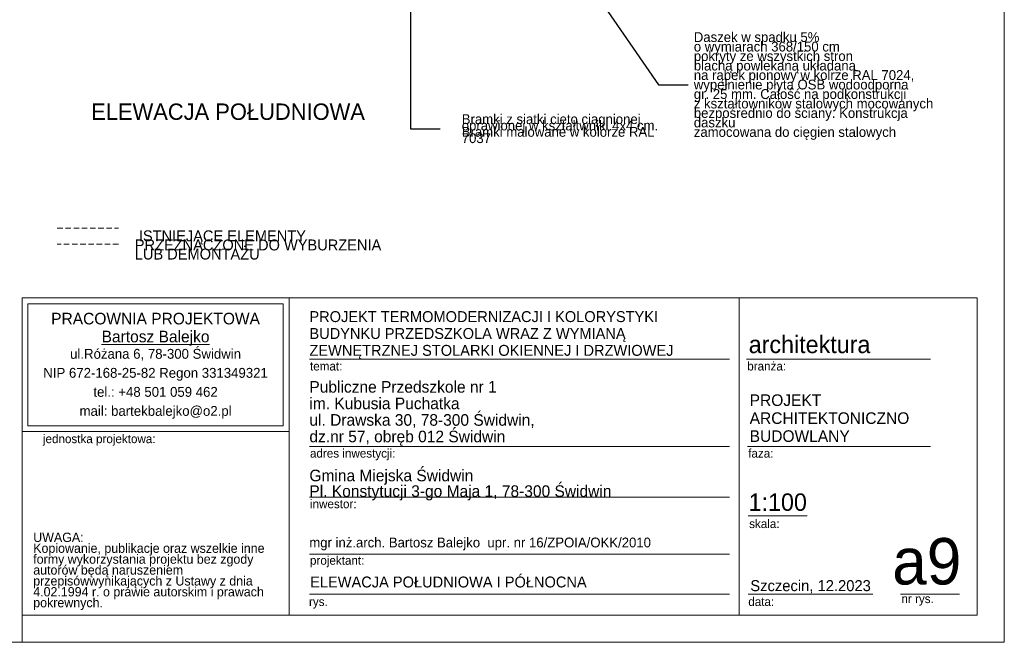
# Model space of a CAD drawing. Extents: x -149893 to 127691, y 5328 to 37028.
# Tile 23 of 88: x -43348 to -25305, y 7328 to 18740. Entities that reach past the tile are written whole.
import ezdxf

# ---------------------------------------------------------------- set-up
doc = ezdxf.new("R2010")
doc.units = 0
doc.header["$MEASUREMENT"] = 0
doc.linetypes.add('Krawędzie ukryte', pattern=[150, 100, -50])
for name, color, linetype, lineweight in [('Arch opisy_Nr_Pióra__21', 7, 'Continuous', 13), ('Arch opisy_Nr_Pióra__7', 7, 'Continuous', 13), ('ARCH TABELA_Nr_Pióra__1', 7, 'Continuous', 25), ('ARCH TABELA_Nr_Pióra__21', 7, 'Continuous', 13), ('ARCH TABELA_Nr_Pióra__7', 7, 'Continuous', 13), ('INWENT OPISY_Nr_Pióra__21', 7, 'Continuous', 13)]:
    doc.layers.add(name, color=color, linetype=linetype, lineweight=lineweight)
doc.layers.add('INWENT.ŚCIANY_Nr_Pióra__2', color=7, linetype='Continuous', lineweight=13, true_color=0x7f7f7f)
doc.styles.add('GENERATED_STYLE_4', font='txt')
doc.styles.add('GENERATED_STYLE_5', font='txt')
doc.styles.add('GENERATED_STYLE_6', font='txt')
doc.styles.add('GENERATED_STYLE_7', font='txt')
doc.dimstyles.new('GENERATED_STYLE__8', dxfattribs={"dimtxt": 0.18, "dimasz": 109.44, "dimexe": 0.18, "dimexo": 0.0625, "dimgap": 0.09, "dimtad": 0, "dimtih": 1, "dimtoh": 1, "dimdec": 4, "dimzin": 0, "dimdsep": 46, "dimcen": 0.09, "dimadec": 0, "dimazin": 0, "dimtfac": 1, "dimtdec": 4, "dimtmove": 0, "dimatfit": 3, "dimldrblk": 'ARROWHEAD_11', "dimfxl": 0, "dimtolj": 1, "dimtzin": 0, "dimarcsym": 0})

# ---------------------------------------------------------------- blocks, each defined once
blk = doc.blocks.new('ARROWHEAD_11')
at = {"color": 0, "linetype": 'Continuous', "lineweight": 0}
blk.add_line((0, 0), (-1, 0), dxfattribs=at)
at = {"color": 0, "linetype": 'Continuous', "lineweight": 0, "const_width": 0.25, "flags": 128}
blk.add_lwpolyline([(-0.125, 0, 1), (0.125, 0, 1)], format="xyb", close=True, dxfattribs=at)

msp = doc.modelspace()

# ---------------------------------------------------------------- linework, layer by layer
at = {"layer": 'ARCH TABELA_Nr_Pióra__21', "linetype": 'Continuous'}
for p, q in [((-25305, 37028.4), (-25305, 7328.4)), ((-43305, 13639.5), (-38411.4, 13639.5)), ((-43305, 11192.7), (-43305, 13639.5)), ((-43305, 7828.4), (-43305, 13639.5)), ((-43305, 13639.5), (-25805, 13639.5)), ((-43198.7, 11299.1), (-43198.7, 13533.1)), ((-43198.7, 13533.1), (-38517.8, 13533.1)), ((-38517.8, 11299.1), (-38517.8, 13533.1)), ((-38411.4, 13639.5), (-38411.4, 7828.4)), ((-38411.4, 11192.7), (-38411.4, 13639.5)), ((-30166.7, 13639.5), (-30166.7, 7828.4)), ((-25805, 13639.5), (-25805, 7828.4)), ((-38411.4, 7828.4), (-38411.4, 13239.5)), ((-38039.2, 12518.9), (-30339.4, 12518.9)), ((-30027.4, 12518.9), (-26660.1, 12518.9)), ((-43305, 11192.7), (-38411.4, 11192.7)), ((-43198.7, 11299.1), (-38517.8, 11299.1)), ((-38039.2, 10918.4), (-30339.4, 10918.4)), ((-30010, 10918.4), (-26660.1, 10918.4)), ((-38039.2, 9990.4), (-30339.4, 9990.4)), ((-29998.2, 9646.2), (-28918.5, 9646.2)), ((-38039.2, 8946.2), (-30339.4, 8946.2)), ((-38039.2, 8210.8), (-30339.4, 8210.8)), ((-29998.2, 8210.8), (-27716.4, 8210.8)), ((-27207.7, 8210.8), (-26128.1, 8210.8)), ((-43305, 7828.4), (-38411.4, 7828.4)), ((-43305, 7328.4), (-43305, 7828.4)), ((-43305, 7328.4), (-43305, 7828.4)), ((-43305, 7328.4), (-43305, 7828.4)), ((-25805, 7828.4), (-38411.4, 7828.4)), ((-25305, 7328.4), (-67105, 7328.4))]:
    msp.add_line(p, q, dxfattribs=at)
at = {"layer": 'INWENT.ŚCIANY_Nr_Pióra__2', "linetype": 'Krawędzie ukryte'}
for p, q in [((-42658.9, 14918), (-41538.9, 14918)), ((-41538.9, 14628), (-42658.9, 14628))]:
    msp.add_line(p, q, dxfattribs=at)

# ---------------------------------------------------------------- texts
at = {"layer": 'Arch opisy_Nr_Pióra__21', "linetype": 'Continuous', "char_height": 180, "attachment_point": 4, "style": 'GENERATED_STYLE_4'}
for s, insert, width, line_spacing_factor in [('{Daszek w spadku 5% \\Po wymiarach 368/150 cm \\Ppokryty ze wszystkich stron\\Pblachą powlekaną układaną \\Pna rąbek pionowy w kolrze RAL 7024,\\Pwypełnienie płyta OSB wodoodporna\\Pgr. 25 mm. Całość na podkonstrukcji\\Pz kształtowników stalowych mocowanych\\Pbezpośrednio do ściany. Konstrukcja daszku\\Pzamocowana do cięgien stalowych}', (-30994.7, 17524.5), 4445.381, 0.579501), ('{Bramki z siatki cięto ciągnionej\\Poprawionej w kształtwniki 4x4 cm.\\PBramki malowane w kolorze RAL 7037 }', (-35247.1, 16742), 3835.49, 0.387724)]:
    msp.add_mtext(s, dxfattribs=dict(at, insert=insert, width=width, line_spacing_factor=line_spacing_factor))
at = {"layer": 'Arch opisy_Nr_Pióra__7', "linetype": 'Continuous', "insert": (-42037.6, 17204.4), "char_height": 300, "attachment_point": 1, "style": 'GENERATED_STYLE_5'}
msp.add_mtext('{ELEWACJA POŁUDNIOWA}', dxfattribs=at)
at = {"layer": 'ARCH TABELA_Nr_Pióra__1', "linetype": 'Continuous', "style": 'GENERATED_STYLE_6'}
for s, insert, char_height, attachment_point, line_spacing_factor in [('{PROJEKT \\PARCHITEKTONICZNO\\PBUDOWLANY}', (-29971.3, 11873.2), 212.84, 1, 0.9285), ('{Gmina Miejska Świdwin\\PPl. Konstytucji 3-go Maja 1, 78-300 Świdwin}', (-38039.2, 9929.1), 212.766, 7, 0.807442)]:
    msp.add_mtext(s, dxfattribs=dict(at, insert=insert, char_height=char_height, attachment_point=attachment_point, line_spacing_factor=line_spacing_factor))
at = {"layer": 'ARCH TABELA_Nr_Pióra__1', "linetype": 'Continuous', "insert": (-38025.4, 8533.7), "char_height": 200, "attachment_point": 1, "style": 'GENERATED_STYLE_5'}
msp.add_mtext('{ELEWACJA POŁUDNIOWA I PÓŁNOCNA}', dxfattribs=at)
at = {"layer": 'ARCH TABELA_Nr_Pióra__7', "linetype": 'Continuous'}
for s, insert, char_height, attachment_point, line_spacing_factor, style in [('{PRACOWNIA PROJEKTOWA\\P\\LBartosz Balejko}', (-40858.2, 13368.2), 212.766, 2, 0.926719, 'GENERATED_STYLE_7'), ('{PROJEKT TERMOMODERNIZACJI I KOLORYSTYKI\\PBUDYNKU PRZEDSZKOLA WRAZ Z WYMIANĄ \\PZEWNĘTRZNEJ STOLARKI OKIENNEJ I DRZWIOWEJ }', (-38039.2, 12518.7), 200, 7, 0.927967, 'GENERATED_STYLE_5'), ('{Publiczne Przedszkole nr 1\\Pim. Kubusia Puchatka\\Pul. Drawska 30, 78-300 Świdwin, \\Pdz.nr 57, obręb 012 Świdwin}', (-38039.2, 10930.1), 212.766, 7, 0.855122, 'GENERATED_STYLE_6')]:
    msp.add_mtext(s, dxfattribs=dict(at, insert=insert, char_height=char_height, attachment_point=attachment_point, line_spacing_factor=line_spacing_factor, style=style))
at = {"layer": 'ARCH TABELA_Nr_Pióra__7', "linetype": 'Continuous', "style": 'GENERATED_STYLE_6'}
for s, insert, char_height, attachment_point in [('{architektura}', (-29988.7, 12948.5), 319.16, 1), ('{temat:}', (-38028.5, 12470.1), 159.58, 1), ('{branża:}', (-30015.6, 12470.1), 159.58, 1), ('{jednostka projektowa:}', (-42922.1, 11138.1), 159.58, 1), ('{adres inwestycji:}', (-38028.5, 10873.4), 159.58, 1), ('{faza:}', (-29998.2, 10873.4), 159.58, 1), ('{inwestor:}', (-38028.5, 9945.3), 159.58, 1), ('{1:100}', (-29990.9, 10057.4), 319.16, 1), ('{skala:}', (-29980.5, 9581.9), 159.58, 1), ('{mgr inż.arch. Bartosz Balejko  upr. nr 16/ZPOIA/OKK/2010}', (-38041.4, 9248), 180, 1), ('{a9}', (-26092.3, 9239.5), 851.16, 3), ('{projektant:}', (-38028.5, 8909.7), 159.58, 1), ('{Szczecin, 12.2023}', (-29959.5, 8468.1), 202.128, 1), ('{data:}', (-29996.8, 8153.6), 159.58, 1), ('{nr rys.}', (-27190, 8207), 159.58, 1), ('{rys.}', (-38046.4, 8153.6), 159.58, 1)]:
    msp.add_mtext(s, dxfattribs=dict(at, insert=insert, char_height=char_height, attachment_point=attachment_point))
for s, insert, char_height, width, attachment_point, line_spacing_factor in [('{ul.Różana 6, 78-300 Świdwin\\PNIP 672-168-25-82 Regon 331349321\\Ptel.: +48 501 059 462\\Pmail: bartekbalejko@o2.pl}', (-40858.2, 12706.3), 180.852, 7974.447, 2, 1.156383), ('{UWAGA:\\PKopiowanie, publikacje oraz wszelkie inne formy wykorzystania projektu bez zgody autorów będą naruszeniem przepisówwynikających z Ustawy z dnia 4.02.1994 r. o prawie autorskim i prawach pokrewnych.}', (-43099.9, 9338.1), 170.2128, 4483.408, 1, 0.703415)]:
    msp.add_mtext(s, dxfattribs=dict(at, insert=insert, char_height=char_height, width=width, attachment_point=attachment_point, line_spacing_factor=line_spacing_factor))
at = {"layer": 'INWENT OPISY_Nr_Pióra__21', "linetype": 'Continuous', "insert": (-41238.9, 14878.6), "char_height": 200, "width": 4861.522, "attachment_point": 1, "line_spacing_factor": 0.500835, "style": 'GENERATED_STYLE_4'}
msp.add_mtext('{ ISTNIEJĄCE ELEMENTY  PRZEZNACZONE DO WYBURZENIA LUB DEMONTAŻU}', dxfattribs=at)

# ---------------------------------------------------------------- leaders
at = {"layer": 'Arch opisy_Nr_Pióra__21', "linetype": 'Continuous', "annotation_type": 0, "has_hookline": 1, "hookline_direction": 1}
for points, text_width in [([(-35959.2, 23817.3), (-31643.1, 17548.8), (-31097.8, 17548.8)], 4414.3), ([(-36185.7, 19392.3), (-36185.7, 16742.5), (-35640.3, 16742.5)], 3514.3)]:
    msp.add_leader(points, dimstyle='GENERATED_STYLE__8', dxfattribs=dict(at, text_width=text_width))

doc.saveas('drawing.dxf')
